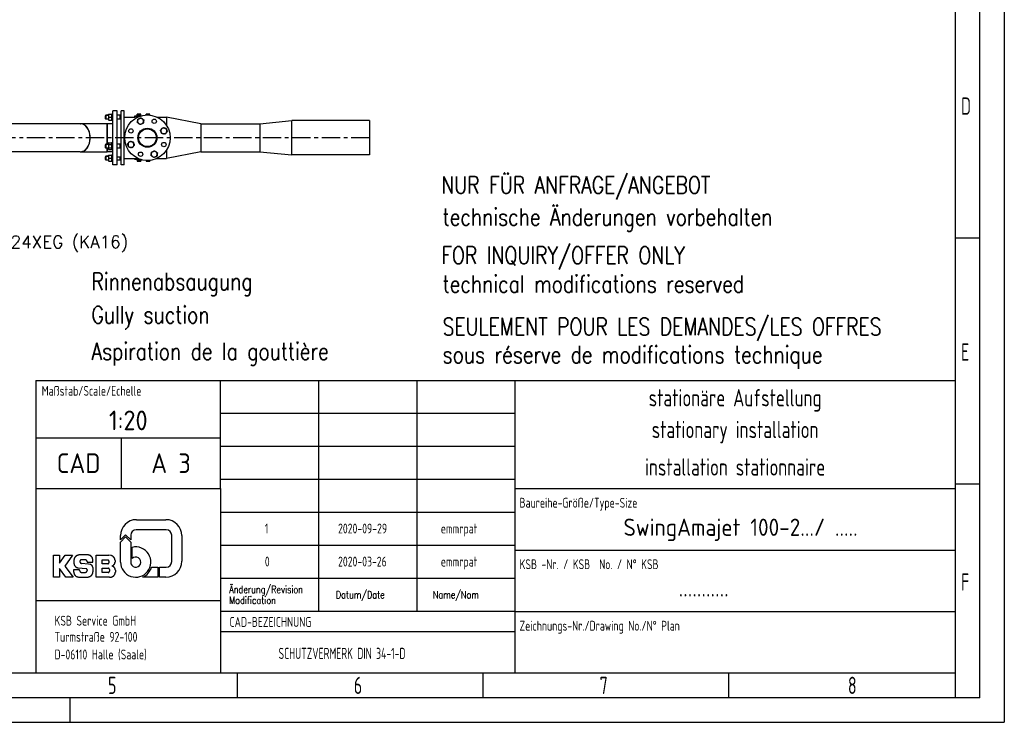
# Model space of a CAD drawing. Header units: millimetres. Extents: x -309 to 8091, y -6405 to -465.
# Tile 45 of 57: x 4086 to 8091, y -6405 to -3549. Entities that reach past the tile are written whole.
import ezdxf
from ezdxf.enums import TextEntityAlignment as Align

# ---------------------------------------------------------------- set-up
doc = ezdxf.new("R2010")
doc.units = ezdxf.units.MM
doc.header["$LTSCALE"] = 20
doc.linetypes.add('MITTE', pattern=[2, 1.25, -0.25, 0.25, -0.25])
doc.layers.get('0').update_dxf_attribs({"linetype": 'CONTINUOUS'})
for name, color, linetype in [('01-LINIE-025', 1, 'CONTINUOUS'), ('02-LINIE-035', 2, 'CONTINUOUS'), ('05-ACHSE', 1, 'MITTE'), ('10-TEXT-025', 1, 'CONTINUOUS'), ('11-TEXT-035', 2, 'CONTINUOUS'), ('16-SCHRIFTFELDTXT-025', 1, 'CONTINUOUS'), ('KSB-BLATTRAND', 2, 'CONTINUOUS'), ('KSB-TEXT-025', 1, 'CONTINUOUS'), ('KSB-TEXT-035', 2, 'CONTINUOUS'), ('KSB-TEXT-050', 3, 'CONTINUOUS')]:
    doc.layers.add(name, color=color, linetype=linetype)
doc.styles.add('ACA_NORM', font='ROMANS.SHX')
doc.styles.add('ROMANS', font='romans', dxfattribs={"width": 0.8})
doc.styles.get("Standard").update_dxf_attribs({"font": 'ISOCP.SHX'})

# ---------------------------------------------------------------- blocks, each defined once
blk = doc.blocks.new('A$Cf97495ae')
at = {"layer": 'KSB-TEXT-025'}
for p, q in [((168.9, 117), (228.6, 117)), ((146.8, 86.2), (136.5, 76)), ((136.5, 76), (136.5, 84.6)), ((136.5, 71.6), (146.8, 81.8)), ((157.1, 76), (146.8, 86.2)), ((146.8, 81.8), (157.1, 71.6)), ((157.1, 85.3), (157.1, 76)), ((229.3, 96.5), (168.3, 96.5)), ((240.5, 31.7), (240.5, 85.3)), ((261, 84.6), (261, 32.4)), ((136.5, 30.8), (136.5, 71.6)), ((157.1, 71.6), (157.1, 30.8)), ((160.2, 38.2), (160.2, 60.8)), ((0, 45), (12.2, 45)), ((0, 0), (0, 45)), ((12.2, 45), (12.2, 28.7)), ((12.2, 28.7), (23.9, 45)), ((38.4, 45), (22.9, 22.5)), ((23.9, 45), (38.4, 45)), ((71, 45.2), (51.6, 45.2)), ((86.9, 0), (86.9, 44.8)), ((86.9, 44.8), (112.7, 44.8)), ((117.2, 44.2), (112.7, 44.8)), ((22.9, 22.5), (39.9, 0)), ((41.4, 34.3), (41.4, 28.6)), ((53.5, 31.7), (53.5, 31.8)), ((65.1, 35.5), (56.8, 35.5)), ((71.2, 26.8), (56.9, 28)), ((68.5, 31.9), (68.5, 30.7)), ((68.5, 30.7), (80.2, 30.7)), ((75.1, 26.1), (71.2, 26.8)), ((80.2, 30.7), (80.1, 35.7)), ((99.1, 27.2), (99.1, 35.1)), ((99.1, 35.1), (110.4, 35.1)), ((110.4, 27.2), (99.1, 27.2)), ((112.9, 32.7), (112.9, 29.6)), ((119.1, 23.2), (119.2, 22.6)), ((125.3, 34.3), (125.3, 30.8)), ((199.7, 20.5), (212.5, 20.5)), ((212.5, 20.5), (212.5, 0)), ((215.6, 0), (215.6, 20.5)), ((215.6, 20.5), (229.3, 20.5)), ((12.2, 0), (0, 0)), ((24.9, 0), (12.2, 17.8)), ((12.2, 17.8), (12.2, 0)), ((39.9, 0), (24.9, 0)), ((53.1, 15.2), (40.9, 15.2)), ((40.9, 15.2), (41, 10.4)), ((50.5, 18.9), (66.3, 17.6)), ((50.6, 0.4), (70.3, 0.4)), ((53.1, 13.4), (53.1, 15.2)), ((56.5, 9.8), (65.1, 9.8)), ((68.5, 15.1), (68.5, 13.5)), ((80.5, 11.5), (80.4, 19.2)), ((113.9, 0), (86.9, 0)), ((99.1, 18.4), (111.4, 18.4)), ((99.1, 9.6), (99.1, 18.4)), ((111.4, 9.6), (99.1, 9.6)), ((113.9, 16), (113.9, 12.1)), ((113.9, 0), (117.5, 0.3)), ((126, 14.3), (126, 10.4)), ((212.5, 0), (181.5, 0)), ((228.6, 0), (215.6, 0))]:
    blk.add_line(p, q, dxfattribs=at)
for centre, radius, start, end in [((168.9, 84.6), 32.4, 90, 180), ((228.6, 84.6), 32.4, 0, 90), ((168.3, 85.3), 11.2, 90, 180), ((229.3, 85.3), 11.2, 0, 90), ((167.3, 30.8), 30.8, 180, 103.4339), ((167.3, 30.8), 10.3, 180, 134.1844), ((167.3, 30.8), 33.9, 294.7344, 342.377), ((228.6, 32.4), 32.4, 270, 0), ((229.3, 31.7), 11.2, 270, 0)]:
    blk.add_arc(centre, radius, start, end, dxfattribs=at)
for points, knots in [([(51.6, 45.2), (46.4, 43.4), (42.7, 39.5), (41.4, 34.3)], [0, 0, 0.33643, 0.669667, 1, 1]), ([(80.1, 35.7), (78.9, 40.2), (75.6, 43.7), (71, 45.2)], [0, 0, 0.330333, 0.66358, 1, 1]), ([(125.3, 34.3), (124.2, 38.7), (121.4, 42.2), (117.2, 44.2)], [0, 0, 0.330662, 0.663788, 1, 1]), ([(41.4, 28.6), (42.6, 24), (45.9, 20.5), (50.5, 18.9)], [0, 0, 0.330348, 0.663589, 1, 1]), ([(56.8, 35.5), (54.4, 34.3), (53.5, 31.8)], [0, 0, 0.503579, 1, 1]), ([(53.5, 31.7), (54.4, 29.2), (56.9, 28)], [0, 0, 0.496357, 1, 1]), ([(68.5, 31.9), (67.5, 34.3), (65.1, 35.5)], [0, 0, 0.496384, 1, 1]), ([(80.4, 19.2), (78.9, 23.5), (75.1, 26.1)], [0, 0, 0.496842, 1, 1]), ([(112.9, 32.7), (112.2, 34.4), (110.4, 35.1)], [0, 0, 0.496129, 1, 1]), ([(110.4, 27.2), (112.2, 27.9), (112.9, 29.6)], [0, 0, 0.503871, 1, 1]), ([(119.1, 23.2), (122.3, 24.7), (124.5, 27.5), (125.3, 30.8)], [0, 0, 0.336237, 0.669324, 1, 1]), ([(126, 14.3), (125.1, 18), (122.7, 21), (119.2, 22.6)], [0, 0, 0.330643, 0.663779, 1, 1]), ([(41, 10.4), (42.3, 5.6), (45.7, 2), (50.5, 0.4)], [0, 0, 0.330339, 0.663618, 1, 1]), ([(53.1, 13.4), (54.1, 11), (56.5, 9.8)], [0, 0, 0.496359, 1, 1]), ([(65.1, 9.8), (67.6, 11), (68.5, 13.5)], [0, 0, 0.503671, 1, 1]), ([(68.5, 15.1), (67.9, 16.8), (66.3, 17.6)], [0, 0, 0.496328, 1, 1]), ([(70.3, 0.4), (74.3, 1.5), (77.7, 4), (79.8, 7.5), (80.5, 11.5)], [0, 0, 0.252558, 0.503475, 0.752399, 1, 1]), ([(113.9, 16), (113.2, 17.7), (111.4, 18.4)], [0, 0, 0.496172, 1, 1]), ([(111.4, 9.6), (113.2, 10.3), (113.9, 12.1)], [0, 0, 0.503828, 1, 1]), ([(117.5, 0.3), (121.9, 2.2), (124.9, 5.8), (126, 10.4)], [0, 0, 0.336245, 0.669428, 1, 1])]:
    blk.add_open_spline(points, degree=1, knots=knots, dxfattribs=at)
blk = doc.blocks.new('Rahmen_A3')
at = {"color": 1, "ltscale": 150}
for p, q in [((420, 297), (420, 0)), ((410, 287), (410, 5)), ((410, 98.5), (415, 98.5)), ((410, 48.5), (415, 48.5)), ((410, 10), (18, 10)), ((264, 5), (264, 10)), ((314, 5), (314, 10)), ((364, 5), (364, 10)), ((0, 0), (420, 0))]:
    blk.add_line(p, q, dxfattribs=at)
at = {"color": 3, "ltscale": 150}
for p, q in [((415, 5), (415, 292)), ((415, 5), (13, 5)), ((230, 0), (230, 5))]:
    blk.add_line(p, q, dxfattribs=at)
at = {"color": 1, "ltscale": 150, "width": 0.75}
for s, p in [('D', (411.1875, 123.5)), ('E', (411.1875, 73.5)), ('F', (411.1875, 26.75)), ('5', (237.6875, 5.75)), ('6', (287.6875, 5.75)), ('7', (337.6875, 5.75)), ('8', (388.1875, 5.75))]:
    blk.add_text(s, height=3.5, dxfattribs=at).set_placement(p)

msp = doc.modelspace()

# ---------------------------------------------------------------- linework, layer by layer
at = {"layer": '02-LINIE-035'}
for p, q in [((4464.4, -4138.9), (4464.4, -3918.9)), ((4482.4, -3918.9), (4464.4, -3918.9)), ((4482.4, -4138.9), (4482.4, -3918.9)), ((4498.4, -4138.9), (4498.4, -3918.9)), ((4510.4, -3918.9), (4498.4, -3918.9)), ((4510.4, -4138.9), (4510.4, -3918.9)), ((4434.4, -3939.7), (4436.4, -3937.7)), ((4434.4, -3951.7), (4434.4, -3939.7)), ((4434.4, -3951.7), (4436.4, -3953.7)), ((4446.6, -3938.9), (4435.2, -3938.9)), ((4435.2, -3952.5), (4446.6, -3952.5)), ((4436.4, -3937.7), (4436.4, -3953.7)), ((4446.6, -3937.7), (4436.4, -3937.7)), ((4446.6, -3953.7), (4436.4, -3953.7)), ((4446.6, -3934.5), (4447, -3933.7)), ((4446.6, -3934.5), (4446.6, -3957)), ((4446.6, -3957), (4447, -3957.7)), ((4447, -3933.7), (4448.1, -3933.7)), ((4448.1, -3957.7), (4447, -3957.7)), ((4448.1, -3933.7), (4459.9, -3933.7)), ((4448.1, -3945.7), (4459.9, -3945.7)), ((4448.1, -3957.7), (4459.9, -3957.7)), ((4459.9, -3933.7), (4461, -3933.7)), ((4461, -3957.7), (4459.9, -3957.7)), ((4461.4, -3934.5), (4461, -3933.7)), ((4461.4, -3957), (4461, -3957.7)), ((4461.4, -3930.7), (4461.4, -3960.7)), ((4461.4, -3930.7), (4464.4, -3930.7)), ((4461.4, -3960.7), (4464.4, -3960.7)), ((4494.4, -3937.7), (4482.4, -3937.7)), ((4494.4, -3953.7), (4482.4, -3953.7)), ((4494.4, -3937.7), (4494.4, -3953.7)), ((4494.4, -3938.4), (4495.1, -3937.7)), ((4498.4, -3938.9), (4494.4, -3938.9)), ((4494.4, -3952.5), (4498.4, -3952.5)), ((4494.4, -3953), (4495.1, -3953.7)), ((4495.1, -3953.7), (4495.1, -3937.7)), ((4498.4, -3937.7), (4495.1, -3937.7)), ((4498.4, -3953.7), (4495.1, -3953.7)), ((4510.4, -3944.7), (4554.4, -3944.7)), ((4554.4, -3939.9), (4580.2, -3939.9)), ((4554.4, -3944.9), (4554.4, -3939.9)), ((4566.7, -3944.9), (4554.4, -3944.9)), ((4579.4, -3938.3), (4563.4, -3938.3)), ((4563.4, -3938.3), (4563.4, -3939.9)), ((4564.9, -3933), (4563.9, -3933.6)), ((4563.9, -3937.7), (4563.9, -3933.6)), ((4567.6, -3937.7), (4563.9, -3937.7)), ((4565.8, -3933), (4564.9, -3933)), ((4565.6, -3937.7), (4565.6, -3938.3)), ((4571.4, -3933), (4565.8, -3933)), ((4567.6, -3937.7), (4567.6, -3933.6)), ((4575.1, -3937.7), (4567.6, -3937.7)), ((4577, -3933), (4571.4, -3933)), ((4575.1, -3937.7), (4575.1, -3933.6)), ((4578.9, -3937.7), (4575.1, -3937.7)), ((4577.9, -3933), (4577, -3933)), ((4577.2, -3937.7), (4577.2, -3938.3)), ((4577.9, -3933), (4578.9, -3933.6)), ((4578.9, -3937.7), (4578.9, -3933.6)), ((4579.4, -3938.3), (4579.4, -3939.9)), ((4600.9, -3933), (4599.9, -3933.6)), ((4599.9, -3936.5), (4599.9, -3933.6)), ((4601.8, -3933), (4600.9, -3933)), ((4607.4, -3933), (4601.8, -3933)), ((4603.6, -3936.4), (4603.6, -3933.6)), ((4613, -3933), (4607.4, -3933)), ((4611.1, -3936.6), (4611.1, -3933.6)), ((4613.9, -3933), (4613, -3933)), ((4613.9, -3933), (4614.9, -3933.6)), ((4614.9, -3936.9), (4614.9, -3933.6)), ((4643.8, -3944.7), (4683.4, -3944.7)), ((4683.4, -3944.7), (4683.4, -3979.2)), ((4823.4, -3971.7), (4683.4, -3944.7)), ((5063.4, -3971.7), (5193.4, -3959)), ((5193.4, -4098.7), (5193.4, -3959)), ((5509.4, -3959), (5193.4, -3959)), ((5509.4, -3959), (5509.4, -4098.7)), ((4332.1, -3971.7), (3974.6, -3971.7)), ((4332.1, -3971.7), (4332.8, -3971.7)), ((4440.3, -3971.7), (4332.8, -3971.7)), ((4440.3, -3971.7), (4440.3, -4055.3)), ((4440.3, -3971.7), (4441.3, -3971.7)), ((4440.3, -3971.7), (4440.3, -4055.3)), ((4441.3, -3971.7), (4441.3, -4055.3)), ((4441.3, -4055.3), (4441.3, -3971.7)), ((4464.4, -3971.7), (4441.3, -3971.7)), ((4823.4, -3971.7), (4823.4, -4086)), ((4823.4, -3971.7), (5063.4, -3971.7)), ((5063.4, -3971.7), (5063.4, -4086)), ((4434.4, -4057.3), (4436.4, -4055.3)), ((4434.4, -4069.3), (4434.4, -4057.3)), ((4434.4, -4069.3), (4436.4, -4071.3)), ((4446.6, -4056.5), (4435.2, -4056.5)), ((4435.2, -4070.1), (4446.6, -4070.1)), ((4436.4, -4055.3), (4436.4, -4071.3)), ((4446.6, -4055.3), (4436.4, -4055.3)), ((4446.6, -4071.3), (4436.4, -4071.3)), ((4440.3, -4071.3), (4440.3, -4086)), ((4440.3, -4071.3), (4440.3, -4086)), ((4441.3, -4071.3), (4441.3, -4086)), ((4441.3, -4086), (4441.3, -4071.3)), ((4446.6, -4052.1), (4448.1, -4049.5)), ((4446.6, -4052.1), (4446.6, -4074.6)), ((4446.6, -4074.6), (4448.1, -4077.2)), ((4448.1, -4049.5), (4459.9, -4049.5)), ((4448.1, -4056.4), (4459.9, -4056.4)), ((4448.1, -4070.3), (4459.9, -4070.3)), ((4448.1, -4077.2), (4459.9, -4077.2)), ((4461.4, -4052.1), (4459.9, -4049.5)), ((4461.4, -4074.6), (4459.9, -4077.2)), ((4461.4, -4048.3), (4461.4, -4078.3)), ((4461.4, -4048.3), (4464.4, -4048.3)), ((4461.4, -4078.3), (4464.4, -4078.3)), ((4494.4, -4055.3), (4482.4, -4055.3)), ((4494.4, -4071.3), (4482.4, -4071.3)), ((4494.4, -4055.3), (4494.4, -4071.3)), ((4494.4, -4056), (4495.1, -4055.3)), ((4498.4, -4056.5), (4494.4, -4056.5)), ((4494.4, -4070.1), (4498.4, -4070.1)), ((4494.4, -4070.6), (4495.1, -4071.3)), ((4495.1, -4071.3), (4495.1, -4055.3)), ((4498.4, -4055.3), (4495.1, -4055.3)), ((4498.4, -4071.3), (4495.1, -4071.3)), ((4683.4, -4078.6), (4683.4, -4113)), ((4332.1, -4086), (3974.6, -4086)), ((4332.1, -4086), (4332.8, -4086)), ((4332.8, -4086), (4440.3, -4086)), ((4434.4, -4106), (4436.4, -4104)), ((4434.4, -4118), (4434.4, -4106)), ((4434.4, -4118), (4436.4, -4120)), ((4446.6, -4105.2), (4435.2, -4105.2)), ((4435.2, -4118.8), (4446.6, -4118.8)), ((4436.4, -4104), (4436.4, -4120)), ((4446.6, -4104), (4436.4, -4104)), ((4446.6, -4120), (4436.4, -4120)), ((4440.3, -4086), (4441.3, -4086)), ((4464.4, -4086), (4441.3, -4086)), ((4446.6, -4100.8), (4447, -4100)), ((4446.6, -4100.8), (4446.6, -4123.3)), ((4446.6, -4123.3), (4447, -4124)), ((4447, -4100), (4448.1, -4100)), ((4448.1, -4124), (4447, -4124)), ((4448.1, -4100), (4459.9, -4100)), ((4448.1, -4112), (4459.9, -4112)), ((4448.1, -4124), (4459.9, -4124)), ((4459.9, -4100), (4461, -4100)), ((4461, -4124), (4459.9, -4124)), ((4461.4, -4100.8), (4461, -4100)), ((4461.4, -4123.3), (4461, -4124)), ((4461.4, -4097), (4461.4, -4127)), ((4461.4, -4097), (4464.4, -4097)), ((4498.4, -4107.9), (4482.4, -4107.9)), ((4494.4, -4120), (4482.4, -4120)), ((4494.4, -4107.9), (4494.4, -4120)), ((4494.4, -4118.8), (4498.4, -4118.8)), ((4494.4, -4119.3), (4495.1, -4120)), ((4495.1, -4120), (4495.1, -4107.9)), ((4498.4, -4120), (4495.1, -4120)), ((4510.4, -4113), (4554.4, -4113)), ((4554.4, -4112.9), (4566.7, -4112.9)), ((4554.4, -4117.9), (4554.4, -4112.9)), ((4580.2, -4117.9), (4554.4, -4117.9)), ((4563.4, -4119.5), (4563.4, -4117.9)), ((4563.4, -4119.5), (4579.4, -4119.5)), ((4563.9, -4120.1), (4563.9, -4124.2)), ((4563.9, -4120.1), (4567.6, -4120.1)), ((4564.9, -4124.8), (4563.9, -4124.2)), ((4564.9, -4124.8), (4565.8, -4124.8)), ((4565.6, -4120.1), (4565.6, -4119.5)), ((4565.8, -4124.8), (4571.4, -4124.8)), ((4567.6, -4120.1), (4567.6, -4124.2)), ((4567.6, -4120.1), (4575.1, -4120.1)), ((4571.4, -4124.8), (4577, -4124.8)), ((4575.1, -4120.1), (4578.9, -4120.1)), ((4575.1, -4120.1), (4575.1, -4124.2)), ((4577, -4124.8), (4577.9, -4124.8)), ((4577.2, -4120.1), (4577.2, -4119.5)), ((4577.9, -4124.8), (4578.9, -4124.2)), ((4578.9, -4120.1), (4578.9, -4124.2)), ((4579.4, -4119.5), (4579.4, -4117.9)), ((4599.9, -4121.2), (4599.9, -4124.2)), ((4600.9, -4124.8), (4599.9, -4124.2)), ((4600.9, -4124.8), (4601.8, -4124.8)), ((4601.8, -4124.8), (4607.4, -4124.8)), ((4603.6, -4121.4), (4603.6, -4124.2)), ((4607.4, -4124.8), (4613, -4124.8)), ((4611.1, -4121.2), (4611.1, -4124.2)), ((4613, -4124.8), (4613.9, -4124.8)), ((4613.9, -4124.8), (4614.9, -4124.2)), ((4614.9, -4120.9), (4614.9, -4124.2)), ((4643.8, -4113), (4683.4, -4113)), ((4823.4, -4086), (4683.4, -4113)), ((4823.4, -4086), (5063.4, -4086)), ((5063.4, -4086), (5193.4, -4098.7)), ((5509.4, -4098.7), (5193.4, -4098.7)), ((4461.4, -4127), (4464.4, -4127)), ((4482.4, -4138.9), (4464.4, -4138.9)), ((4510.4, -4138.9), (4498.4, -4138.9))]:
    msp.add_line(p, q, dxfattribs=at)
for centre, radius in [((4605.4, -4028.9), 92.5), ((4633.1, -3961.9), 9), ((4538.4, -4001.1), 9), ((4605.4, -4028.9), 38.8), ((4605.4, -4028.9), 38.1), ((4605.4, -4028.9), 36.1), ((4672.4, -4056.6), 9), ((4577.6, -4095.9), 9)]:
    msp.add_circle(centre, radius, dxfattribs=at)
for centre, start, end in [((4577.6, -3961.9), 172.5, 232.5), ((4577.6, -3961.9), 112.5, 172.5), ((4577.6, -3961.9), 52.5, 112.5), ((4577.6, -3961.9), 292.5, 352.5), ((4577.6, -3961.9), 352.5, 52.5), ((4577.6, -3961.9), 232.5, 292.5), ((4672.4, -4001.1), 142.5, 202.5), ((4672.4, -4001.1), 82.5, 142.5), ((4672.4, -4001.1), 22.5, 82.5), ((4672.4, -4001.1), 322.5, 22.5), ((4538.4, -4056.6), 82.5, 142.5), ((4538.4, -4056.6), 22.5, 82.5), ((4672.4, -4001.1), 202.5, 262.5), ((4672.4, -4001.1), 262.5, 322.5), ((4538.4, -4056.6), 142.5, 202.5), ((4538.4, -4056.6), 202.5, 262.5), ((4538.4, -4056.6), 262.5, 322.5), ((4538.4, -4056.6), 322.5, 22.5), ((4633.1, -4095.9), 112.5, 172.5), ((4633.1, -4095.9), 52.5, 112.5), ((4633.1, -4095.9), 172.5, 232.5), ((4633.1, -4095.9), 232.5, 292.5), ((4633.1, -4095.9), 292.5, 352.5), ((4633.1, -4095.9), 352.5, 52.5)]:
    msp.add_arc(centre, 12, start, end, dxfattribs=at)
for centre, major_axis, start_param, end_param in [((4332.1, -4028.9), (0, -57.1), 0, 3.141593), ((4332.1, -4028.9), (0, 57.1), 3.141593, 6.283185), ((4332.8, -4028.9), (0, -57.1), 0, 3.141593), ((4332.8, -4028.9), (0, -57.1), 0, 3.141593)]:
    msp.add_ellipse(centre, major_axis=major_axis, ratio=0.707107, start_param=start_param, end_param=end_param, dxfattribs=at)
for points, weights in [([(4448.1, -3933.7), (4446.1, -3939.7), (4448.1, -3945.7)], [1, 1.15470053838, 1]), ([(4448.1, -3945.7), (4446.1, -3951.7), (4448.1, -3957.7)], [1, 1.15470053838, 1]), ([(4459.9, -3945.7), (4461.9, -3939.7), (4459.9, -3933.7)], [1, 1.15470053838, 1]), ([(4459.9, -3957.7), (4461.9, -3951.7), (4459.9, -3945.7)], [1, 1.15470053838, 1]), ([(4565.8, -3933), (4564.9, -3933), (4563.9, -3933.6)], [1, 1.0379548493, 1]), ([(4564.8, -3967.2), (4565.3, -3963.5), (4565.7, -3960.3)], [1, 1.0379548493, 1]), ([(4565.7, -3960.3), (4566.2, -3957.1), (4566.6, -3953.5)], [1, 1.0379548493, 1]), ([(4567.6, -3933.6), (4566.6, -3933), (4565.8, -3933)], [1, 1.0379548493, 1]), ([(4566.6, -3953.5), (4570.1, -3952), (4573.1, -3950.8)], [1, 1.0379548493, 1]), ([(4571.4, -3933), (4569.6, -3933), (4567.6, -3933.6)], [1, 1.0379548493, 1]), ([(4575.1, -3933.6), (4573.1, -3933), (4571.4, -3933)], [1, 1.0379548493, 1]), ([(4573.1, -3950.8), (4576, -3949.6), (4579.5, -3948.2)], [1, 1.0379548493, 1]), ([(4577, -3933), (4576.1, -3933), (4575.1, -3933.6)], [1, 1.0379548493, 1]), ([(4578.9, -3933.6), (4577.9, -3933), (4577, -3933)], [1, 1.0379548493, 1]), ([(4579.5, -3948.2), (4582.4, -3950.4), (4584.9, -3952.4)], [1, 1.0379548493, 1]), ([(4584.9, -3952.4), (4587.5, -3954.3), (4590.4, -3956.6)], [1, 1.0379548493, 1]), ([(4589.5, -3963.5), (4589.1, -3966.7), (4588.6, -3970.3)], [1, 1.0379548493, 1]), ([(4590.4, -3956.6), (4590, -3960.3), (4589.5, -3963.5)], [1, 1.0379548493, 1]), ([(4601.8, -3933), (4600.9, -3933), (4599.9, -3933.6)], [1, 1.0379548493, 1]), ([(4603.6, -3933.6), (4602.6, -3933), (4601.8, -3933)], [1, 1.0379548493, 1]), ([(4607.4, -3933), (4605.6, -3933), (4603.6, -3933.6)], [1, 1.0379548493, 1]), ([(4611.1, -3933.6), (4609.1, -3933), (4607.4, -3933)], [1, 1.0379548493, 1]), ([(4613, -3933), (4612.1, -3933), (4611.1, -3933.6)], [1, 1.0379548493, 1]), ([(4614.9, -3933.6), (4613.9, -3933), (4613, -3933)], [1, 1.0379548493, 1]), ([(4570.3, -3971.4), (4567.8, -3969.5), (4564.8, -3967.2)], [1, 1.0379548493, 1]), ([(4575.8, -3975.6), (4572.9, -3973.4), (4570.3, -3971.4)], [1, 1.0379548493, 1]), ([(4582.2, -3973), (4579.3, -3974.2), (4575.8, -3975.6)], [1, 1.0379548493, 1]), ([(4588.6, -3970.3), (4585.2, -3971.8), (4582.2, -3973)], [1, 1.0379548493, 1]), ([(4658.6, -3999.3), (4660.9, -3996.4), (4662.8, -3993.8)], [1, 1.0379548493, 1]), ([(4661.3, -4005.7), (4660.1, -4002.8), (4658.6, -3999.3)], [1, 1.0379548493, 1]), ([(4662.8, -3993.8), (4664.8, -3991.3), (4667.1, -3988.3)], [1, 1.0379548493, 1]), ([(4667.1, -3988.3), (4670.7, -3988.8), (4673.9, -3989.2)], [1, 1.0379548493, 1]), ([(4673.9, -3989.2), (4677.1, -3989.7), (4680.8, -3990.1)], [1, 1.0379548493, 1]), ([(4680.8, -3990.1), (4682.2, -3993.6), (4683.5, -3996.5)], [1, 1.0379548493, 1]), ([(4686.1, -4002.9), (4683.8, -4005.9), (4681.9, -4008.4)], [1, 1.0379548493, 1]), ([(4683.5, -3996.5), (4684.7, -3999.5), (4686.1, -4002.9)], [1, 1.0379548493, 1]), ([(4528.9, -4049.3), (4530.8, -4046.8), (4533.1, -4043.8)], [1, 1.0379548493, 1]), ([(4533.1, -4043.8), (4536.8, -4044.3), (4540, -4044.7)], [1, 1.0379548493, 1]), ([(4540, -4044.7), (4543.2, -4045.1), (4546.8, -4045.6)], [1, 1.0379548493, 1]), ([(4546.8, -4045.6), (4548.3, -4049.1), (4549.5, -4052)], [1, 1.0379548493, 1]), ([(4663.9, -4012.1), (4662.5, -4008.7), (4661.3, -4005.7)], [1, 1.0379548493, 1]), ([(4670.8, -4013), (4667.6, -4012.6), (4663.9, -4012.1)], [1, 1.0379548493, 1]), ([(4677.7, -4013.9), (4674, -4013.5), (4670.8, -4013)], [1, 1.0379548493, 1]), ([(4681.9, -4008.4), (4679.9, -4011), (4677.7, -4013.9)], [1, 1.0379548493, 1]), ([(4448.1, -4049.5), (4446.1, -4052.9), (4448.1, -4056.4)], [1, 1.15470053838, 1]), ([(4448.1, -4056.4), (4446.1, -4063.3), (4448.1, -4070.3)], [1, 1.15470053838, 1]), ([(4448.1, -4070.3), (4446.1, -4073.7), (4448.1, -4077.2)], [1, 1.15470053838, 1]), ([(4459.9, -4056.4), (4461.9, -4052.9), (4459.9, -4049.5)], [1, 1.15470053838, 1]), ([(4459.9, -4070.3), (4461.9, -4063.3), (4459.9, -4056.4)], [1, 1.15470053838, 1]), ([(4459.9, -4077.2), (4461.9, -4073.7), (4459.9, -4070.3)], [1, 1.15470053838, 1]), ([(4524.7, -4054.8), (4526.9, -4051.9), (4528.9, -4049.3)], [1, 1.0379548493, 1]), ([(4527.3, -4061.2), (4526.1, -4058.2), (4524.7, -4054.8)], [1, 1.0379548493, 1]), ([(4530, -4067.6), (4528.5, -4064.2), (4527.3, -4061.2)], [1, 1.0379548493, 1]), ([(4536.8, -4068.5), (4533.7, -4068.1), (4530, -4067.6)], [1, 1.0379548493, 1]), ([(4543.7, -4069.4), (4540, -4068.9), (4536.8, -4068.5)], [1, 1.0379548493, 1]), ([(4547.9, -4063.9), (4546, -4066.5), (4543.7, -4069.4)], [1, 1.0379548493, 1]), ([(4552.1, -4058.4), (4549.9, -4061.4), (4547.9, -4063.9)], [1, 1.0379548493, 1]), ([(4549.5, -4052), (4550.7, -4055), (4552.1, -4058.4)], [1, 1.0379548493, 1]), ([(4622.1, -4087.4), (4625.6, -4086), (4628.5, -4084.8)], [1, 1.0379548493, 1]), ([(4628.5, -4084.8), (4631.5, -4083.5), (4634.9, -4082.1)], [1, 1.0379548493, 1]), ([(4634.9, -4082.1), (4637.9, -4084.4), (4640.4, -4086.3)], [1, 1.0379548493, 1]), ([(4448.1, -4100), (4446.1, -4106), (4448.1, -4112)], [1, 1.15470053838, 1]), ([(4448.1, -4112), (4446.1, -4118), (4448.1, -4124)], [1, 1.15470053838, 1]), ([(4459.9, -4112), (4461.9, -4106), (4459.9, -4100)], [1, 1.15470053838, 1]), ([(4459.9, -4124), (4461.9, -4118), (4459.9, -4112)], [1, 1.15470053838, 1]), ([(4563.9, -4124.2), (4564.9, -4124.8), (4565.8, -4124.8)], [1, 1.0379548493, 1]), ([(4565.8, -4124.8), (4566.6, -4124.8), (4567.6, -4124.2)], [1, 1.0379548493, 1]), ([(4567.6, -4124.2), (4569.6, -4124.8), (4571.4, -4124.8)], [1, 1.0379548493, 1]), ([(4571.4, -4124.8), (4573.1, -4124.8), (4575.1, -4124.2)], [1, 1.0379548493, 1]), ([(4575.1, -4124.2), (4576.1, -4124.8), (4577, -4124.8)], [1, 1.0379548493, 1]), ([(4577, -4124.8), (4577.9, -4124.8), (4578.9, -4124.2)], [1, 1.0379548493, 1]), ([(4599.9, -4124.2), (4600.9, -4124.8), (4601.8, -4124.8)], [1, 1.0379548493, 1]), ([(4601.8, -4124.8), (4602.6, -4124.8), (4603.6, -4124.2)], [1, 1.0379548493, 1]), ([(4603.6, -4124.2), (4605.6, -4124.8), (4607.4, -4124.8)], [1, 1.0379548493, 1]), ([(4607.4, -4124.8), (4609.1, -4124.8), (4611.1, -4124.2)], [1, 1.0379548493, 1]), ([(4611.1, -4124.2), (4612.1, -4124.8), (4613, -4124.8)], [1, 1.0379548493, 1]), ([(4613, -4124.8), (4613.9, -4124.8), (4614.9, -4124.2)], [1, 1.0379548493, 1]), ([(4620.3, -4101.2), (4620.8, -4097.5), (4621.2, -4094.3)], [1, 1.0379548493, 1]), ([(4625.8, -4105.4), (4623.3, -4103.4), (4620.3, -4101.2)], [1, 1.0379548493, 1]), ([(4621.2, -4094.3), (4621.7, -4091.1), (4622.1, -4087.4)], [1, 1.0379548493, 1]), ([(4631.3, -4109.6), (4628.4, -4107.3), (4625.8, -4105.4)], [1, 1.0379548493, 1]), ([(4637.7, -4106.9), (4634.8, -4108.2), (4631.3, -4109.6)], [1, 1.0379548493, 1]), ([(4644.1, -4104.3), (4640.7, -4105.7), (4637.7, -4106.9)], [1, 1.0379548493, 1]), ([(4640.4, -4086.3), (4643, -4088.3), (4645.9, -4090.6)], [1, 1.0379548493, 1]), ([(4645, -4097.4), (4644.6, -4100.6), (4644.1, -4104.3)], [1, 1.0379548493, 1]), ([(4645.9, -4090.6), (4645.4, -4094.2), (4645, -4097.4)], [1, 1.0379548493, 1])]:
    msp.add_rational_spline(points, weights, degree=2, dxfattribs=at)
at = {"layer": '05-ACHSE', "ltscale": 3}
msp.add_line((5509.4, -4028.9), (2652, -4028.9), dxfattribs=at)
at = {"layer": 'KSB-BLATTRAND'}
for p, q in [((4151.4, -5015.3), (4151.4, -6205.3)), ((4151.4, -5015.3), (7891.4, -5015.3)), ((4151.4, -5015.3), (4151.4, -6205.3)), ((4903.4, -5455.3), (4903.4, -5015.3)), ((5303.4, -5955.3), (5303.4, -5015.3)), ((5703.4, -5955.3), (5703.4, -5015.3)), ((6101.4, -6205.3), (6101.4, -5015.3)), ((6101.4, -5149.6), (4903.4, -5149.6)), ((4151.4, -5248.4), (4903.4, -5248.4)), ((4499.5, -5455.3), (4499.5, -5248.4)), ((6101.4, -5283.9), (4903.4, -5283.9)), ((6101.4, -5418.2), (4903.4, -5418.2)), ((4151.4, -5455.3), (4903.4, -5455.3)), ((4903.4, -5455.3), (4903.4, -6205.3)), ((6101.4, -5455.3), (7891.4, -5455.3)), ((6101.4, -5552.5), (4903.4, -5552.5)), ((6101.4, -5686.8), (4903.4, -5686.8)), ((6101.4, -5705.3), (7891.4, -5705.3)), ((6101.4, -5821), (4903.4, -5821)), ((4151.4, -5910.5), (4903.4, -5910.5)), ((6101.4, -5955.3), (4903.4, -5955.3)), ((6101.4, -5955.3), (7891.4, -5955.3)), ((4903.4, -6035.7), (6101.4, -6035.7))]:
    msp.add_line(p, q, dxfattribs=at)

# ---------------------------------------------------------------- block references
at = {"layer": '01-LINIE-025', "xscale": 2, "yscale": 2, "zscale": 2}
msp.add_blockref('A$Cf97495ae', (4223.3, -5815.6), dxfattribs=at)
at = {"layer": 'KSB-BLATTRAND', "xscale": 20, "yscale": 20, "zscale": 20}
msp.add_blockref('Rahmen_A3', (-308.6, -6405.3), dxfattribs=at)

# ---------------------------------------------------------------- texts
at = {"layer": '10-TEXT-025', "style": 'ACA_NORM'}
msp.add_text('represented KSB-Engine 224XEG (KA16)', height=50, dxfattribs=at).set_placement((3136.1, -4477.2))
at = {"layer": '11-TEXT-035', "style": 'ROMANS', "width": 0.8}
for s, p in [('NUR FÜR ANFRAGE/ANGEBOT', (5801.1, -4256.2)), ('technische Änderungen vorbehalten', (5806.4, -4386.2)), ('FOR INQUIRY/OFFER ONLY', (5801.1, -4541.7)), ('Rinnenabsaugung', (4378.2, -4648.4)), ('technical modifications reserved', (5806.4, -4658.4)), ('Gully suction', (4378.2, -4783.7)), ('SEULEMENT POUR LES DEMANDES/LES OFFRES', (5806.4, -4831.6)), ('Aspiration de la gouttière', (4378.2, -4932.1)), ('sous réserve de modifications technique', (5806.4, -4945.5))]:
    msp.add_text(s, height=70, dxfattribs=at).set_placement(p)
at = {"layer": '16-SCHRIFTFELDTXT-025', "style": 'ACA_NORM', "width": 0.8}
for s, p in [('Änderung/Revision', (4938, -5880.1)), ('Datum/Date', (5372.2, -5901.6)), ('Name/Nom', (5766.9, -5901.6)), ('Modification', (4938, -5924.3))]:
    msp.add_text(s, height=30, dxfattribs=at).set_placement(p)
at = {"layer": 'KSB-BLATTRAND', "color": 1}
for s, height, width, p in [('Maßstab/Scale/Echelle', 40, 0.8, (4175.4, -5077.8)), ('Baureihe-Größe/Type-Size', 40, 0.8, (6119.4, -5532.8)), ('1', 40, 0.8, (5083.1, -5637.7)), ('2020-09-29', 40, 0.8, (5380.9, -5637.7)), ('emmrpat', 40, 0.8, (5799, -5637.7)), ('0', 40, 0.8, (5083.1, -5772)), ('2020-03-26', 40, 0.8, (5380.9, -5772)), ('emmrpat', 40, 0.8, (5799, -5772)), ('KSB -Nr. / KSB  No. / N° KSB', 40, 0.8, (6119.4, -5782.8)), ('KSB Service GmbH ', 40, 0.8, (4227.5, -6012.3)), ('CAD-BEZEICHNUNG', 40, 0.8, (4939.4, -6017.4)), ('Zeichnungs-Nr./Drawing No./N° Plan', 40, 0.8, (6119.4, -6032.8)), ('Turmstraße 92-100', 40, 0.8, (4227.5, -6077.9)), ('D-06110 Halle (Saale)', 40, 0.8, (4227.5, -6149.6)), ('SCHUTZVERMERK DIN 34-1-D', 45.36, 0.7, (5138.9, -6147.9))]:
    msp.add_text(s, height=height, dxfattribs=dict(at, width=width)).set_placement(p)
at = {"layer": 'KSB-TEXT-035', "width": 0.8}
for s, p in [('stationäre Aufstellung', (6996.4, -5096.3)), ('stationary installation', (6996.4, -5225.4)), ('installation stationnaire', (6996.4, -5367.4))]:
    msp.add_text(s, height=70, dxfattribs=at).set_placement(p, align=Align.MIDDLE)
at = {"layer": 'KSB-TEXT-035'}
for s, p in [('SwingAmajet 100-2.../ .....', (7018.7, -5622.9)), ('...........', (6868.4, -5858.8))]:
    msp.add_text(s, height=70, dxfattribs=at).set_placement(p, align=Align.MIDDLE)
at = {"layer": 'KSB-TEXT-050'}
for s, p in [('1:20', (4527.4, -5178)), ('CAD', (4325.5, -5351.9)), ('A 3', (4701.5, -5351.9))]:
    msp.add_text(s, height=80, dxfattribs=at).set_placement(p, align=Align.MIDDLE)

doc.saveas('drawing.dxf')
